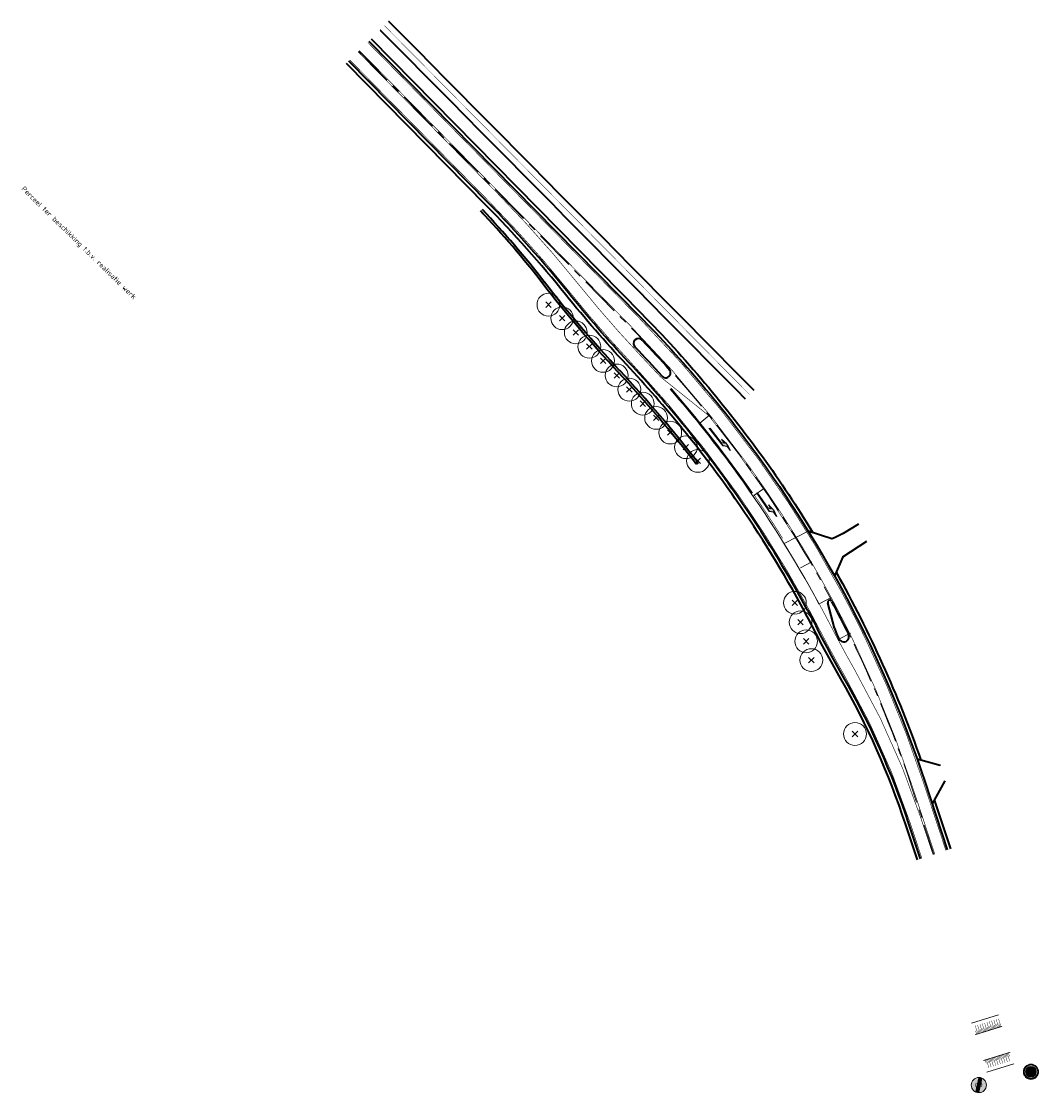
# Model space of a CAD drawing. Header units: metres. Extents: x 156019 to 159509, y 450048 to 451682.
# Tile 1 of 5: x 156304 to 156556, y 450584 to 450849. Entities that reach past the tile are written whole.
import ezdxf
from ezdxf.enums import TextEntityAlignment as Align

# ---------------------------------------------------------------- set-up
doc = ezdxf.new("R2010")
doc.units = ezdxf.units.M
for name, pattern in [('AM-AS', [16, 10, -2, 2, -2]), ('VW-11_STREEP', [2, 1, -1]), ('VW-13_STREEP', [4, 1, -3]), ('VW-30270_STREEP', [3, 0.3, -2.7])]:
    doc.linetypes.add(name, pattern=pattern)
doc.layers.get('0').update_dxf_attribs({"linetype": 'CONTINUOUS'})
for name, color, linetype, lineweight in [('N-WE-AM-AS-G', 252, 'AM-AS', 18), ('N-WE-KW-KUNSTWERK-G', 252, 'CONTINUOUS', 35), ('N-WE-VH-KANTVERHARDING_FIETSPAD-G', 252, 'CONTINUOUS', 35), ('N-WE-VH-KANTVERHARDING_HOOFDRIJBAAN-G', 252, 'CONTINUOUS', 35), ('N-WE-VH-VERHARDING_GRASBETONSTEEN-G', 252, 'CONTINUOUS', 35), ('N-WE-VW-MARKERING_LANGS_STREEP_11_015-G', 252, 'VW-11_STREEP', 13), ('N-WE-VW-MARKERING_LANGS_STREEP_13_015-G', 252, 'VW-13_STREEP', 13), ('N-WE-VW-MARKERING_LANGS_STREEP_13_045-G', 252, 'VW-13_STREEP', 50), ('N-WE-VW-MARKERING_LANGS_STREEP_30270_010-G', 252, 'VW-30270_STREEP', 13), ('N-WE-VW-MARKERING_LANGS_STREEP_DOORGETROKKEN_010-G', 252, 'CONTINUOUS', 13), ('N-WE-VW-MARKERING_LANGS_STREEP_DOORGETROKKEN_015-G', 252, 'CONTINUOUS', 13), ('N-WE-VW-MARKERING_LANGS_STREEP_DOORGETROKKEN_020-G', 252, 'CONTINUOUS', 18), ('N-WE-VW-MARKERING_PIJL-S', 252, 'CONTINUOUS', 25), ('N-WE-VW-MARKERING_PLATEAU-G', 252, 'CONTINUOUS', 9), ('N-WE-VW-VERKEERSTEKEN_BORD-G', 252, 'CONTINUOUS', 35), ('N-WE-VW-VERKEERSTEKEN_BORD_A-S', 252, 'CONTINUOUS', 25), ('V-WE-GR-BOOM', 10, 'CONTINUOUS', 18), ('X-XX-AL-LEGENDA-T25', 7, 'CONTINUOUS', 25)]:
    doc.layers.add(name, color=color, linetype=linetype, lineweight=lineweight)
doc.layers.add('X-XX-AL-HULPLIJN-G', color=40, linetype='CONTINUOUS', lineweight=18, plot=False)
doc.styles.add('NLCS-ISO-M500-T25', font='NLCS-ISO.ttf', dxfattribs={"height": 1.25})
doc.styles.add('NLCS-RVV-M200-T25', font='NLCS-RVV.ttf')

# ---------------------------------------------------------------- blocks, each defined once
blk = doc.blocks.new('N-SVW-VERKEERSTEKEN_BORD_A01_060-SO')
at = {"true_color": 0xff0000}
h = blk.add_hatch(color=1, dxfattribs=at)
h.dxf.hatch_style = 1
h.paths.add_polyline_path([(-3.75, 0), (-3.55, 0, -1), (3.55, 0), (3.75, 0, 1)])
h = blk.add_hatch(color=1, dxfattribs=at)
h.dxf.hatch_style = 1
h.paths.add_polyline_path([(3.75, 0), (3.55, 0, -1), (-3.55, 0), (-3.75, 0, 1)])
at = {"true_color": 0xffffff}
h = blk.add_hatch(color=7, dxfattribs=at)
h.dxf.hatch_style = 1
h.paths.add_polyline_path([(-3.55, 0), (-3.35, 0, -1), (3.35, 0), (3.55, 0, 1)])
h = blk.add_hatch(color=7, dxfattribs=at)
h.dxf.hatch_style = 1
h.paths.add_polyline_path([(3.55, 0), (3.35, 0, -1), (-3.35, 0), (-3.55, 0, 1)])
at = {"true_color": 0xff0000}
h = blk.add_hatch(color=1, dxfattribs=at)
h.dxf.hatch_style = 1
h.paths.add_polyline_path([(-3.35, 0), (-2.65, 0, -1), (2.65, 0), (3.35, 0, 1)])
h = blk.add_hatch(color=1, dxfattribs=at)
h.dxf.hatch_style = 1
h.paths.add_polyline_path([(3.35, 0), (2.65, 0, -1), (-2.65, 0), (-3.35, 0, 1)])
at = {"true_color": 0xffffff}
h = blk.add_hatch(color=7, dxfattribs=at)
h.dxf.hatch_style = 1
h.paths.add_polyline_path([(-2.65, 0), (2.65, 0, 1)])
h = blk.add_hatch(color=7, dxfattribs=at)
h.dxf.hatch_style = 1
h.paths.add_polyline_path([(2.65, 0), (-2.65, 0, 1)])
at = {"color": 1, "lineweight": 0, "true_color": 0xff0000}
blk.add_circle((0, 0), 3.75, dxfattribs=at)
at = {"color": 7, "lineweight": 0, "true_color": 0xffffff}
for radius in [3.55, 3.35, 2.65]:
    blk.add_circle((0, 0), radius, dxfattribs=at)
at = {"color": 250, "true_color": 0x191919, "style": 'NLCS-RVV-M200-T25', "width": 0.9}
blk.add_text('60', height=2.5, dxfattribs=at).set_placement((0.1, 0), align=Align.MIDDLE_CENTER)
blk = doc.blocks.new('N-SVW-VERKEERSTEKEN_BORD_A02_060-SO')
at = {"true_color": 0xffffff}
h = blk.add_hatch(color=7, dxfattribs=at)
h.dxf.hatch_style = 1
h.paths.add_polyline_path([(1.06, 3.39, -0.021361), (1.35, 3.28), (-0.52, 0), (-0.17, 0), (1.62, 3.16, -0.021055), (1.88, 3.01), (0.17, 0), (0.52, 0), (2.13, 2.84, -0.021361), (2.36, 2.65), (0.86, 0), (3.75, 0, 1), (-3.75, 0), (-0.86, 0)])
h = blk.add_hatch(color=7, dxfattribs=at)
h.dxf.hatch_style = 1
h.paths.add_polyline_path([(-0.86, 0), (-3.75, 0, 1), (3.75, 0), (0.86, 0), (-1.06, -3.39, -0.021361), (-1.35, -3.28), (0.52, 0), (0.17, 0), (-1.62, -3.16, -0.021055), (-1.88, -3.01), (-0.17, 0), (-0.52, 0), (-2.13, -2.84, -0.021361), (-2.36, -2.65)])
at = {"true_color": 0x191919}
h = blk.add_hatch(color=250, dxfattribs=at)
h.dxf.hatch_style = 1
edge = h.paths.add_edge_path()
edge.add_line((-2.13, -2.84), (1.35, 3.28))
edge.add_arc((0, 0), 3.55, 67.7163, 72.6111)
edge.add_line((1.06, 3.39), (-2.36, -2.65))
edge.add_arc((0, 0), 3.55, 228.3128, 233.2076)
h = blk.add_hatch(color=250, dxfattribs=at)
h.dxf.hatch_style = 1
edge = h.paths.add_edge_path()
edge.add_line((1.62, 3.16), (-1.88, -3.01))
edge.add_arc((0, 0), 3.55, 238.0496, 242.8743)
edge.add_line((-1.62, -3.16), (1.88, 3.01))
edge.add_arc((0, 0), 3.55, 58.0496, 62.8743)
h = blk.add_hatch(color=250, dxfattribs=at)
h.dxf.hatch_style = 1
edge = h.paths.add_edge_path()
edge.add_line((-1.06, -3.39), (2.36, 2.65))
edge.add_arc((0, 0), 3.55, 48.3128, 53.2076)
edge.add_line((2.13, 2.84), (-1.35, -3.28))
edge.add_arc((0, 0), 3.55, 247.7163, 252.6111)
at = {"color": 250, "lineweight": 0, "true_color": 0x191919}
for points in [[(-2.13, -2.84), (1.35, 3.28, 0.021361), (1.06, 3.39), (-2.36, -2.65, 0.021361)], [(1.62, 3.16), (-1.88, -3.01, 0.021055), (-1.62, -3.16), (1.88, 3.01, 0.021055)], [(-1.06, -3.39), (2.36, 2.65, 0.021361), (2.13, 2.84), (-1.35, -3.28, 0.021361)]]:
    blk.add_lwpolyline(points, format="xyb", close=True, dxfattribs=at)
at = {"color": 253, "lineweight": 0, "true_color": 0xafafaf}
blk.add_circle((0, 0), 3.75, dxfattribs=at)
at = {"color": 253, "true_color": 0xafafaf, "style": 'NLCS-RVV-M200-T25'}
blk.add_text('60', height=2.5, dxfattribs=at).set_placement((0.05, 0), align=Align.MIDDLE_CENTER)
blk = doc.blocks.new('SVW-MARKERING_PIJL_LA_7.5')
blk.add_hatch(color=256).paths.add_polyline_path([(4, 0.67), (5.2, 0.67), (4.6, 0.07), (0, 0.07), (0, -0.08), (5.45, -0.08), (6.2, 0.67), (7.5, 0.67), (5.7, 0.97)])
for p, q in [((0, 0.07), (4.6, 0.07)), ((0, -0.08), (0, 0.07)), ((5.7, 0.97), (4, 0.67)), ((4, 0.67), (5.2, 0.67)), ((5.2, 0.67), (4.6, 0.07)), ((6.2, 0.67), (5.45, -0.08)), ((5.7, 0.97), (7.5, 0.67)), ((6.2, 0.67), (7.5, 0.67)), ((0, -0.08), (5.45, -0.08))]:
    blk.add_line(p, q)
blk = doc.blocks.new('boomverwijderen')
at = {"layer": 'V-WE-GR-BOOM', "flags": 128}
for points in [[(-0.71, 0.71), (0.71, -0.71)], [(0.71, 0.71), (-0.71, -0.71)]]:
    blk.add_lwpolyline(points, dxfattribs=at)
at = {"layer": 'V-WE-GR-BOOM'}
blk.add_circle((0, 0), 3, dxfattribs=at)

msp = doc.modelspace()

# ---------------------------------------------------------------- linework, layer by layer
at = {"layer": 'N-WE-AM-AS-G', "transparency": 33554687, "flags": 128}
msp.add_lwpolyline([(156387.17, 450841.56), (156453.98, 450773.74, -0.038098), (156483.45, 450738.87, -0.076762), (156523.72, 450660.04), (156529.31, 450643.14)], format="xyb", dxfattribs=at)
at = {"layer": 'N-WE-KW-KUNSTWERK-G', "transparency": 33554687, "flags": 128}
for points in [[(156417.25, 450802.17), (156417.83, 450801.56)], [(156417.63, 450802.55), (156418.21, 450801.94)], [(156471.03, 450739.83), (156470.59, 450739.5)]]:
    msp.add_lwpolyline(points, dxfattribs=at)
for points in [[(156451.31, 450762.26, -0.023427), (156432.66, 450784.12)], [(156451.71, 450762.63, -0.023427), (156433.1, 450784.46)], [(156470.59, 450739.5, 0.025207), (156451.31, 450762.26)], [(156471.03, 450739.83, 0.025206), (156451.71, 450762.64)]]:
    msp.add_lwpolyline(points, format="xyb", dxfattribs=at)
at = {"layer": 'N-WE-KW-KUNSTWERK-G', "transparency": 33554687}
for radius in [249.45, 250]:
    msp.add_arc((156235.52, 450631.28), radius, 37.7847, 43.2101, dxfattribs=at)
at = {"layer": 'N-WE-VH-KANTVERHARDING_FIETSPAD-G', "transparency": 33554687}
for points in [[(156394.61, 450848.9), (156394.61, 450848.9), (156398.13, 450845.34), (156401.65, 450841.79), (156405.16, 450838.24), (156408.68, 450834.68), (156412.2, 450831.13), (156415.37, 450827.93), (156415.72, 450827.58), (156419.23, 450824.02), (156422.75, 450820.47), (156426.27, 450816.92), (156429.79, 450813.36), (156433.31, 450809.81), (156436.82, 450806.26), (156440.34, 450802.71), (156443.86, 450799.15), (156447.38, 450795.6), (156450.89, 450792.05), (156454.41, 450788.49), (156457.93, 450784.94), (156461.45, 450781.39), (156464.96, 450777.83), (156468.48, 450774.28), (156472, 450770.73), (156475.52, 450767.17), (156479.04, 450763.62), (156482.55, 450760.07), (156484.8, 450757.79)], [(156392.47, 450846.79), (156392.48, 450846.79), (156396, 450843.23), (156399.51, 450839.68), (156403.03, 450836.13), (156406.55, 450832.57), (156410.07, 450829.02), (156413.24, 450825.82), (156413.58, 450825.47), (156417.1, 450821.91), (156420.62, 450818.36), (156424.14, 450814.81), (156427.66, 450811.25), (156431.17, 450807.7), (156434.69, 450804.15), (156438.21, 450800.59), (156441.73, 450797.04), (156445.24, 450793.49), (156448.76, 450789.93), (156452.28, 450786.38), (156455.8, 450782.83), (156459.31, 450779.27), (156462.83, 450775.72), (156466.35, 450772.17), (156469.87, 450768.61), (156473.39, 450765.06), (156476.9, 450761.51), (156480.42, 450757.96), (156482.67, 450755.68)]]:
    msp.add_lwpolyline(points, dxfattribs=at)
at = {"layer": 'N-WE-VH-KANTVERHARDING_HOOFDRIJBAAN-G', "transparency": 33554687, "flags": 128}
for points in [[(156389.67, 450844.02), (156456.47, 450776.2, -0.038098), (156486.28, 450740.92, -0.076762), (156527.04, 450661.14), (156532.63, 450644.23)], [(156453.9, 450764.69, -0.018834), (156438.92, 450781.93, 0.025014), (156419.18, 450804.08), (156384.68, 450839.1)], [(156455.43, 450768.5, -0.008197), (156462.05, 450761.34)], [(156457.21, 450770.19, -0.008301), (156463.96, 450762.88)], [(156498.09, 450703.47, 0.028957), (156480.87, 450731.46, 0.035751), (156453.9, 450764.69, 0.035751)], [(156504.01, 450705.65, -0.007866), (156508.18, 450697.54)], [(156498.09, 450703.47, -0.004655), (156500.55, 450698.8, -0.004655)], [(156525.98, 450642.04), (156523.05, 450650.93, 0.050196), (156507, 450686.91, -0.011151), (156500.55, 450698.8, -0.011151)], [(156505.47, 450697.16, -0.000744), (156505.85, 450696.39)]]:
    msp.add_lwpolyline(points, format="xyb", dxfattribs=at)
for points in [[(156384.68, 450839.1), (156419.18, 450804.08)], [(156504.74, 450721.32), (156504.08, 450721.08), (156498.25, 450723.01)], [(156510.7, 450724.69), (156506.92, 450722.43), (156504.74, 450721.32)], [(156506.77, 450716.67), (156512.77, 450720.55)], [(156506.77, 450716.67), (156504.77, 450711.88)], [(156504.76, 450699.03), (156503.09, 450705.29)], [(156530.87, 450665.07), (156530.87, 450665.07), (156525.16, 450666.66)], [(156532.03, 450661.33), (156528.86, 450655.63)]]:
    msp.add_lwpolyline(points, dxfattribs=at)
at = {"layer": 'N-WE-VH-KANTVERHARDING_HOOFDRIJBAAN-G', "transparency": 33554687}
for centre, radius, start, end in [((156456.32, 450769.35), 1.23, 43.6522, 223.6522), ((156463, 450762.11), 1.23, 218.8567, 44.6664), ((156503.57, 450705.42), 0.5, 28.1139, 194.9766), ((156514.42, 450701.62), 10, 194.9766, 206.4819), ((156507.03, 450696.93), 1.3, 204.3163, 28.2884)]:
    msp.add_arc(centre, radius, start, end, dxfattribs=at)
at = {"layer": 'N-WE-VH-VERHARDING_GRASBETONSTEEN-G', "transparency": 33554687, "flags": 128}
for points in [[(156390.24, 450844.58), (156457.04, 450776.76, -0.038098), (156486.93, 450741.39, -0.019164), (156499.43, 450722.62, -0.019164)], [(156453.32, 450764.14, -0.018834), (156438.3, 450781.43, 0.025014), (156418.61, 450803.52), (156384.11, 450838.54)], [(156497.38, 450703.09, 0.028957), (156480.21, 450731, 0.035751), (156453.32, 450764.14, 0.035751)], [(156505.16, 450712.82, -0.04334), (156526.1, 450666.4)], [(156525.22, 450641.79), (156522.29, 450650.68, 0.050196), (156506.31, 450686.51, -0.011151), (156499.84, 450698.43, -0.011151)]]:
    msp.add_lwpolyline(points, format="xyb", dxfattribs=at)
for points in [[(156384.11, 450838.54), (156418.61, 450803.52)], [(156529.39, 450656.58), (156533.39, 450644.48)]]:
    msp.add_lwpolyline(points, dxfattribs=at)
at = {"layer": 'N-WE-VH-VERHARDING_GRASBETONSTEEN-G', "transparency": 33554687}
msp.add_arc((156248.36, 450569.07), 282.8, 27.2216, 28.2884, dxfattribs=at)
at = {"layer": 'N-WE-VW-MARKERING_LANGS_STREEP_11_015-G', "transparency": 33554687, "const_width": 0.15, "flags": 128}
for points in [[(156492.37, 450719.91, -0.014988), (156500.97, 450705.02, -0.014988)], [(156495.34, 450721.48, -0.014793), (156503.92, 450706.61)]]:
    msp.add_lwpolyline(points, format="xyb", dxfattribs=at)
at = {"layer": 'N-WE-VW-MARKERING_LANGS_STREEP_13_015-G', "transparency": 33554687, "flags": 128}
for points in [[(156389.4, 450843.75, 0.15, 0.15, 0), (156456.2, 450775.93, 0.15, 0.15, -0.038098), (156485.98, 450740.7, 0.15, 0.15, -0.032966), (156506.48, 450707.98, 0.15, 0.15, -0.011076), (156512.38, 450696.42, 0.15, 0.15, -0.032594), (156526.69, 450661.02, 0.15, 0.15, 0), (156532.27, 450644.12, 0, 0, 0)], [(156454.18, 450764.94, 0.15, 0.15, -0.018834), (156439.21, 450782.16, 0.15, 0.15, 0.025014), (156419.45, 450804.34, 0.15, 0.15, 0), (156384.95, 450839.37, 0, 0, 0)], [(156526.34, 450642.16, 0.15, 0.15, 0), (156523.4, 450651.04, 0.15, 0.15, 0.050196), (156507.33, 450687.1, 0.15, 0.15, -0.011151), (156500.88, 450698.97, 0.15, 0.15, 0.004655), (156498.42, 450703.65, 0.15, 0.15, 0.028957), (156481.17, 450731.67, 0.15, 0.15, 0.035751), (156454.18, 450764.94, 0, 0, 0)]]:
    msp.add_lwpolyline(points, format="xyseb", dxfattribs=at)
at = {"layer": 'N-WE-VW-MARKERING_LANGS_STREEP_13_045-G', "transparency": 33554687, "const_width": 0.45, "flags": 128}
msp.add_lwpolyline([(156464.28, 450758.24, -0.022699), (156481.03, 450737.13, -0.005116), (156484.42, 450732.34, -0.005666)], format="xyb", dxfattribs=at)
at = {"layer": 'N-WE-VW-MARKERING_LANGS_STREEP_30270_010-G', "transparency": 33554687, "const_width": 0.1, "flags": 128}
msp.add_lwpolyline([(156393.54, 450847.85), (156393.54, 450847.84), (156397.06, 450844.29), (156400.58, 450840.74), (156404.1, 450837.18), (156407.62, 450833.63), (156411.13, 450830.08), (156414.31, 450826.87), (156414.65, 450826.52), (156418.17, 450822.97), (156421.69, 450819.42), (156425.2, 450815.86), (156428.72, 450812.31), (156432.24, 450808.76), (156435.76, 450805.2), (156439.27, 450801.65), (156442.79, 450798.1), (156446.31, 450794.54), (156449.83, 450790.99), (156453.35, 450787.44), (156456.86, 450783.88), (156460.38, 450780.33), (156463.9, 450776.78), (156467.42, 450773.22), (156470.93, 450769.67), (156474.45, 450766.12), (156477.97, 450762.56), (156481.49, 450759.01), (156483.74, 450756.74)], dxfattribs=at)
at = {"layer": 'N-WE-VW-MARKERING_LANGS_STREEP_DOORGETROKKEN_010-G', "transparency": 33554687, "const_width": 0.1}
for points in [[(156539.54, 450600.81), (156540.16, 450598.81)], [(156540.11, 450600.98), (156540.72, 450599.01)], [(156540.69, 450601.16), (156541.29, 450599.2)], [(156541.26, 450601.34), (156541.86, 450599.39)], [(156541.83, 450601.51), (156542.43, 450599.59)], [(156542.4, 450601.69), (156542.99, 450599.78)], [(156542.98, 450601.87), (156543.57, 450599.96)], [(156543.05, 450600.63), (156543.28, 450599.87)], [(156543.55, 450602.05), (156544.14, 450600.13)], [(156543.62, 450600.81), (156543.85, 450600.05)], [(156544.12, 450602.22), (156544.71, 450600.31)], [(156544.19, 450600.99), (156544.43, 450600.22)], [(156544.7, 450602.4), (156545.29, 450600.49)], [(156544.77, 450601.16), (156545, 450600.4)], [(156545.27, 450602.58), (156545.86, 450600.67)], [(156545.34, 450601.34), (156545.57, 450600.58)], [(156539.63, 450599.49), (156539.87, 450598.72)], [(156540.2, 450599.68), (156540.44, 450598.92)], [(156540.77, 450599.88), (156541, 450599.11)], [(156541.34, 450600.07), (156541.57, 450599.3)], [(156541.9, 450600.26), (156542.14, 450599.5)], [(156542.47, 450600.46), (156542.71, 450599.69)], [(156543.47, 450590.6), (156542.86, 450592.58)], [(156543.39, 450591.88), (156543.15, 450592.65)], [(156544.04, 450590.78), (156543.44, 450592.74)], [(156543.96, 450592.05), (156543.73, 450592.81)], [(156544.62, 450590.95), (156544.01, 450592.9)], [(156544.54, 450592.21), (156544.31, 450592.97)], [(156545.19, 450591.13), (156544.59, 450593.06)], [(156545.12, 450592.37), (156544.88, 450593.13)], [(156545.76, 450591.31), (156545.17, 450593.22)], [(156545.69, 450592.54), (156545.46, 450593.31)], [(156546.34, 450591.49), (156545.74, 450593.4)], [(156546.27, 450592.72), (156546.03, 450593.49)], [(156546.91, 450591.66), (156546.32, 450593.58)], [(156546.84, 450592.9), (156546.6, 450593.66)], [(156547.48, 450591.84), (156546.89, 450593.75)], [(156547.41, 450593.08), (156547.18, 450593.84)], [(156548.06, 450592.02), (156547.46, 450593.93)], [(156547.99, 450593.26), (156547.75, 450594.02)], [(156542.23, 450591.56), (156541.99, 450592.33)], [(156542.9, 450590.42), (156542.28, 450592.41)], [(156542.81, 450591.72), (156542.57, 450592.49)]]:
    msp.add_lwpolyline(points, dxfattribs=at)
at = {"layer": 'N-WE-VW-MARKERING_LANGS_STREEP_DOORGETROKKEN_015-G', "transparency": 33554687, "const_width": 0.15, "flags": 128}
for points in [[(156387.33, 450841.72), (156454.14, 450773.9, -0.038098), (156483.63, 450739.01, -0.018163), (156495.34, 450721.48, -0.018163)], [(156484.66, 450731.73, -0.011115), (156491.65, 450721.07, -0.011115)], [(156484.91, 450731.9, -0.011115), (156491.91, 450721.23, -0.011115)], [(156509.77, 450695.15, -0.03259), (156523.93, 450660.11), (156529.52, 450643.21)]]:
    msp.add_lwpolyline(points, format="xyb", dxfattribs=at)
for points in [[(156387.01, 450841.4), (156421.51, 450806.38)], [(156526.15, 450651.95), (156529.09, 450643.07)]]:
    msp.add_lwpolyline(points, dxfattribs=at)
at = {"layer": 'N-WE-VW-MARKERING_LANGS_STREEP_DOORGETROKKEN_015-G', "transparency": 33554687, "flags": 128}
msp.add_lwpolyline([(156461.77, 450761.09, 0.15, 0.15, 0), (156456.36, 450766.86, 0.15, 0.15, -0.018914), (156441.47, 450783.98, 0.15, 0.15, 0.025014), (156421.51, 450806.38, 0, 0, 0)], format="xyseb", dxfattribs=at)
at = {"layer": 'N-WE-VW-MARKERING_LANGS_STREEP_DOORGETROKKEN_020-G', "transparency": 33554687, "const_width": 0.2}
for points in [[(156539.52, 450598.6), (156546.18, 450600.67)], [(156541.57, 450592.21), (156548.17, 450594.25)]]:
    msp.add_lwpolyline(points, dxfattribs=at)
at = {"layer": 'N-WE-VW-MARKERING_PLATEAU-G', "transparency": 33554687, "flags": 128}
for points in [[(156538.64, 450601.46), (156545.29, 450603.53)], [(156542.39, 450589.32), (156549.06, 450591.39)]]:
    msp.add_lwpolyline(points, dxfattribs=at)
at = {"layer": 'X-XX-AL-HULPLIJN-G', "transparency": 33554687, "const_width": 0.15, "flags": 128}
msp.add_lwpolyline([(156461.77, 450761.09), (156473.7, 450751.5)], dxfattribs=at)
at = {"layer": 'X-XX-AL-HULPLIJN-G', "transparency": 33554687, "flags": 128}
msp.add_lwpolyline([(156464.11, 450758.1, -0.022699), (156480.85, 450737, -0.032966), (156500.91, 450704.99, -0.032966)], format="xyb", dxfattribs=at)
for points in [[(156473.94, 450751.7), (156471.47, 450749.66)], [(156487.17, 450733.46), (156484.78, 450731.82)], [(156498.25, 450723.01), (156492.5, 450719.99)], [(156496.37, 450713.9), (156499.18, 450715.42)], [(156501.1, 450705.09), (156503.92, 450706.61)], [(156505.84, 450696.29), (156508.66, 450697.8)]]:
    msp.add_lwpolyline(points, dxfattribs=at)
at = {"layer": 'X-XX-AL-HULPLIJN-G', "transparency": 33554687, "const_width": 0.15, "flags": 128}
for points in [[(156473.7, 450751.5, -0.031906), (156495.08, 450721.34)], [(156503.92, 450706.61, -0.011076), (156509.76, 450695.16, -0.011076)], [(156500.97, 450705.02, -0.004655), (156503.46, 450700.3, -0.004655)], [(156503.46, 450700.3, 0.011151), (156509.84, 450688.54)], [(156526.16, 450651.95, 0.050196), (156509.84, 450688.54)]]:
    msp.add_lwpolyline(points, format="xyb", dxfattribs=at)

# ---------------------------------------------------------------- block references
at = {"layer": 'N-WE-VW-MARKERING_PIJL-S', "transparency": 33554687}
for p, rotation in [((156473.87, 450748.41), 307.7029999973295), ((156485.6, 450732.38), 304.5764712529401)]:
    msp.add_blockref('SVW-MARKERING_PIJL_LA_7.5', p, dxfattribs=dict(at, rotation=rotation))
at = {"layer": 'N-WE-VW-VERKEERSTEKEN_BORD-G', "transparency": 33554687, "xscale": 0.9370430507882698, "yscale": 0.9370430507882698, "zscale": 0.9370430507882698}
for p in [(156434.04, 450778.94), (156437.44, 450775.58), (156440.79, 450772.09), (156444.15, 450768.57), (156447.54, 450765.04), (156450.92, 450761.46), (156454.04, 450757.95), (156457.36, 450754.48), (156460.66, 450750.96), (156464.15, 450747.34), (156468.02, 450743.73), (156470.99, 450740.33), (156494.97, 450705.3), (156496.35, 450700.49), (156497.74, 450695.77), (156499.02, 450691.13), (156509.81, 450672.88)]:
    msp.add_blockref('boomverwijderen', p, dxfattribs=at)
at = {"layer": 'N-WE-VW-VERKEERSTEKEN_BORD_A-S', "transparency": 33554687}
for name, p, xscale, yscale, zscale, rotation in [('N-SVW-VERKEERSTEKEN_BORD_A01_060-SO', (156553.3, 450589.44), 0.5, 0.5, 0.5, 18.27203117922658), ('N-SVW-VERKEERSTEKEN_BORD_A02_060-SO', (156540.43, 450586.15), 0.4999999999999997, 0.4999999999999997, 0.4999999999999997, 196.9173826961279)]:
    msp.add_blockref(name, p, dxfattribs=dict(at, xscale=xscale, yscale=yscale, zscale=zscale, rotation=rotation))

# ---------------------------------------------------------------- texts
at = {"layer": 'X-XX-AL-LEGENDA-T25', "transparency": 33554687, "style": 'NLCS-ISO-M500-T25'}
msp.add_text('Perceel ter beschikking t.b.v. realisatie werk', height=1.25, rotation=315.5034, dxfattribs=at).set_placement((156303.69, 450807.44))

doc.saveas('drawing.dxf')
